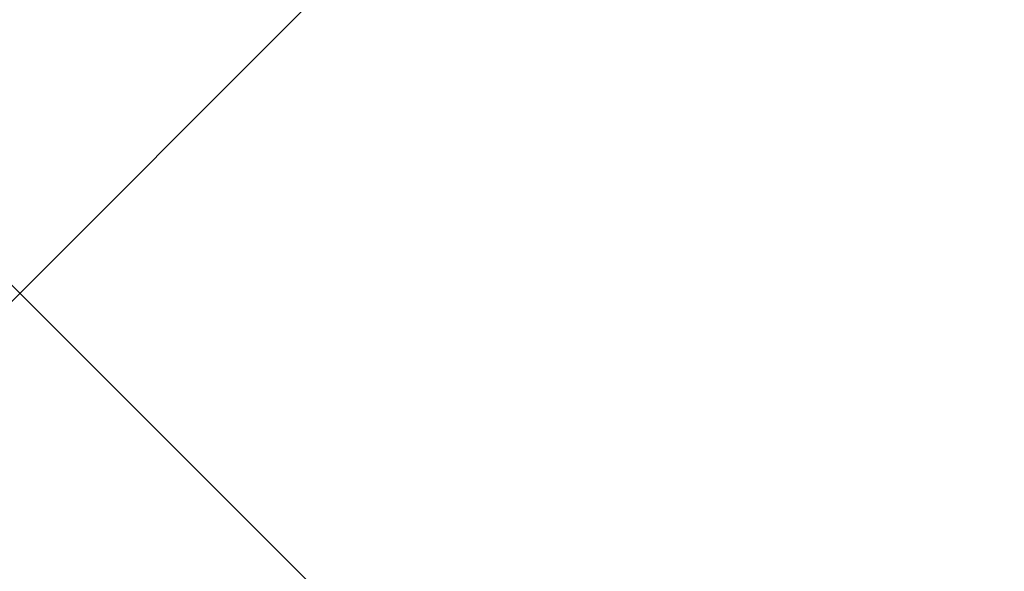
# Model space of a CAD drawing. Header units: inches. Extents: x 0 to 44.3, y -37.9 to 0.3.
# Tile 2 of 256: x 0.0008 to 0.1123, y -27.7459 to -27.6835. Entities that reach past the tile are written whole.
import ezdxf

# ---------------------------------------------------------------- set-up
doc = ezdxf.new("R2010")
doc.units = ezdxf.units.IN
doc.header["$LTSCALE"] = 0.03937
doc.header["$MEASUREMENT"] = 0
doc.header["$PDMODE"] = 35
doc.header["$PDSIZE"] = 1
doc.layers.add('A-FURN-3-ST-BK', color=151, linetype='Continuous')

msp = doc.modelspace()

# ---------------------------------------------------------------- linework, layer by layer
msp.add_point((0.00082, -27.71444))

# ---------------------------------------------------------------- meshes
at = {"layer": 'A-FURN-3-ST-BK'}
mesh = msp.add_polyface(dxfattribs=at)
corners = [(0.03401, -27.58982, 32.5), (0.00082, -27.46534, 5.25), (0.03401, -27.58982, 5.25), (0.12478, -27.68124, 32.5), (0.12478, -27.68124, 5.25), (0.24903, -27.71533, 32.5), (0.24903, -27.71533, 5.25), (0.04785, -27.49529, 32.77996), (0.01287, -27.44631, 32.73098), (0.01285, -27.51706, 32.62498), (0.04776, -27.58101, 32.65147), (0.00082, -27.46534, 32.5), (0.07346, -27.60908, 32.6631), (0.19425, -27.67126, 32.68886), (0.24916, -27.67726, 32.69134), (0.19458, -27.56432, 32.849), (0.24955, -27.56886, 32.85354), (0.19507, -27.40421, 32.95602), (0.07359, -27.51677, 32.80145), (0.24927, -27.68184, 5.125), (0.1874, -27.67825, 5.13535), (0.09859, -27.61648, 5.12161), (0.03745, -27.52722, 5.13535), (0.16332, -27.5522, 5.03252), (0.25082, -27.46534, 5), (0.24992, -27.59033, 5.03349), (0.24385, -27.60822, 5.04497), (0.10789, -27.47128, 5.04497), (1.82282, -27.76229, 32.5), (3.39625, -27.84265, 32.69134), (1.82443, -27.72426, 32.69134), (1.82973, -27.616, 32.85355), (1.83785, -27.45399, 32.96194), (3.4065, -27.73475, 32.85355), (3.42201, -27.57328, 32.96194), (3.39287, -27.88056, 5.25), (1.82282, -27.76229, 5.25), (1.83594, -27.51263, 5), (3.40508, -27.75616, 5.03349), (1.82938, -27.63746, 5.03349), (1.82458, -27.72884, 5.125), (3.39614, -27.84723, 5.125)]
mesh.append_faces([[corners[k] for k in face] for face in [(0, 1, 2), (0, 2, 3), (3, 2, 4), (3, 4, 5), (5, 4, 6), (7, 8, 9, 10), (10, 9, 0), (0, 9, 11), (10, 0, 12), (12, 0, 3), (12, 3, 13), (13, 3, 5), (13, 5, 14), (13, 14, 15), (15, 14, 16), (15, 16, 17), (18, 7, 10, 12), (15, 18, 12, 13), (19, 6, 20), (20, 6, 4), (20, 4, 21), (21, 4, 2), (21, 2, 22), (22, 2, 1), (23, 24, 25), (23, 25, 26), (26, 25, 19), (26, 19, 20), (23, 26, 20, 21), (23, 21, 22, 27), (28, 29, 30), (28, 30, 5), (5, 30, 14), (14, 30, 31), (14, 31, 16), (16, 31, 32), (33, 34, 32, 31), (29, 33, 31, 30), (35, 28, 36), (36, 28, 6), (6, 28, 5), (37, 38, 39), (37, 39, 24), (24, 39, 25), (25, 39, 40), (25, 40, 19), (19, 40, 36), (19, 36, 6), (38, 41, 40, 39), (40, 35, 36)]])

doc.saveas('drawing.dxf')
